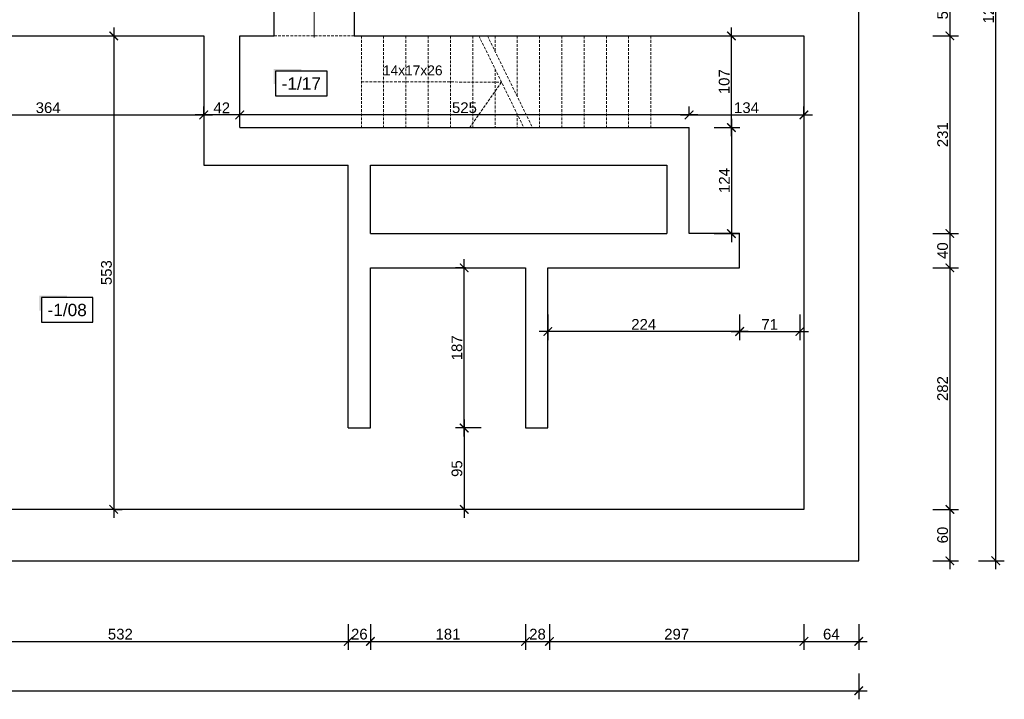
# Model space of a CAD drawing. Header units: millimetres. Extents: x 2709036 to 2756280, y 168165 to 192362.
# Tile 28 of 192: x 2710973 to 2712123, y 185599 to 186392. Entities that reach past the tile are written whole.
import ezdxf
from ezdxf.enums import TextEntityAlignment as Align

# ---------------------------------------------------------------- set-up
doc = ezdxf.new("R2010")
doc.units = ezdxf.units.MM
doc.header["$MEASUREMENT"] = 0
doc.linetypes.add('HIDDEN2', pattern=[4.7625, 3.175, -1.5875])
doc.layers.add('6 - OPISY', color=7, linetype='Continuous')
for name, color, linetype, lineweight in [('__MAZ_OPIS_STOLARKA', 7, 'Continuous', 0), ('__MAZ_SCHODY', 7, 'Continuous', 0), ('__MAZ_WYMIARY', 7, 'Continuous', 9), ('__MAZ_ŚCIANY ISTNIEJĄCE', 7, 'Continuous', 30)]:
    doc.layers.add(name, color=color, linetype=linetype, lineweight=lineweight)
doc.styles.add('Arial', font='arial.ttf')
doc.styles.add('Dimensions', font='arial.ttf')
doc.styles.get("Standard").update_dxf_attribs({"font": 'arial.ttf'})
doc.styles.add('styl1', font='arial.ttf')
doc.dimstyles.new('100', dxfattribs={"dimtxt": 10, "dimasz": 10, "dimexe": 18, "dimexo": 15, "dimgap": 9, "dimtad": 1, "dimdec": 1, "dimrnd": 0.5, "dimdsep": 46, "dimtxsty": 'Dimensions', "dimblk": 'ARCHTICK', "dimcen": 9, "dimdle": 10, "dimadec": 1, "dimazin": 2, "dimtfac": 1, "dimtdec": 4, "dimtofl": 0, "dimtmove": 2, "dimatfit": 3, "dimfxl": 1, "dimtolj": 1, "dimtzin": 0, "dimarcsym": 0})

# ---------------------------------------------------------------- blocks, each defined once
blk = doc.blocks.new('*U9')
at = {"ltscale": 10}
blk.add_hatch(color=256, dxfattribs=at).paths.add_polyline_path([(0, 26), (-25, 26), (-27, 26), (-27, 11.46), (-25, 11.46), (-25, 24), (0, 24)])
blk.add_lwpolyline([(-25, 0), (25, 0), (25, 24), (-25, 24)], close=True, dxfattribs=at)
at = {"layer": '6 - OPISY'}
for tag, p in [('NRPOM', (0, 6)), ('WYSPOM', (3.39, -15.66))]:
    blk.add_attdef(tag, text='', height=12, dxfattribs=at).set_placement(p, align=Align.CENTER)
blk = doc.blocks.new('_ArchTick')
at = {"color": 0, "linetype": 'ByBlock', "const_width": 0.15}
blk.add_lwpolyline([(-0.5, -0.5), (0.5, 0.5)], dxfattribs=at)
blk = doc.blocks.new('*D45')
at = {"layer": '__MAZ_WYMIARY', "color": 0, "lineweight": -2}
for p, q in [((2711804.4, 186256.5), (2711804.4, 186383.5)), ((2711784.4, 186373.5), (2711814.4, 186373.5)), ((2711784.4, 186266.5), (2711814.4, 186266.5))]:
    blk.add_line(p, q, dxfattribs=at)
at = {"layer": 'Defpoints', "color": 0, "lineweight": 30}
for p in [(2711755, 186373.5), (2711804.4, 186373.5), (2711755, 186266.5)]:
    blk.add_point(p, dxfattribs=at)
at = {"layer": '__MAZ_WYMIARY', "color": 0, "lineweight": -2, "xscale": 10, "yscale": 10, "zscale": 10}
for p, rotation in [((2711804.4, 186373.5), 90), ((2711804.4, 186266.5), 270)]:
    blk.add_blockref('_ArchTick', p, dxfattribs=dict(at, rotation=rotation))
at = {"layer": '__MAZ_WYMIARY', "color": 0, "lineweight": 5, "insert": (2711796, 186320), "char_height": 12.5, "attachment_point": 5, "rotation": 90, "style": 'Arial'}
blk.add_mtext('\\A1;107', dxfattribs=at)
blk = doc.blocks.new('*D46')
at = {"layer": '__MAZ_WYMIARY', "color": 0, "lineweight": -2}
for p, q in [((2711814, 186048.3), (2711814, 186018.3)), ((2711884.3, 186048.3), (2711884.3, 186018.3)), ((2711804, 186028.3), (2711894.3, 186028.3))]:
    blk.add_line(p, q, dxfattribs=at)
at = {"layer": 'Defpoints', "color": 0, "lineweight": 30}
for p in [(2711814, 186102.7), (2711884.3, 186098.7), (2711884.3, 186028.3)]:
    blk.add_point(p, dxfattribs=at)
at = {"layer": '__MAZ_WYMIARY', "color": 0, "lineweight": -2, "xscale": 10, "yscale": 10, "zscale": 10, "rotation": 180}
blk.add_blockref('_ArchTick', (2711814, 186028.3), dxfattribs=at)
at = {"layer": '__MAZ_WYMIARY', "color": 0, "lineweight": -2, "xscale": 10, "yscale": 10, "zscale": 10}
blk.add_blockref('_ArchTick', (2711884.3, 186028.3), dxfattribs=at)
at = {"layer": '__MAZ_WYMIARY', "color": 0, "lineweight": 5, "insert": (2711849.1, 186036.6), "char_height": 12.5, "attachment_point": 5, "style": 'Arial'}
blk.add_mtext('\\A1;71', dxfattribs=at)
blk = doc.blocks.new('*D47')
at = {"layer": '__MAZ_WYMIARY', "color": 0, "lineweight": -2}
for p, q in [((2711492.4, 185925.6), (2711492.4, 185810.5)), ((2711512.4, 185915.6), (2711482.4, 185915.6)), ((2711512.4, 185820.5), (2711482.4, 185820.5))]:
    blk.add_line(p, q, dxfattribs=at)
at = {"layer": 'Defpoints', "color": 0, "lineweight": 30}
for p in [(2711592, 185915.6), (2711492.4, 185820.5), (2711592, 185820.5)]:
    blk.add_point(p, dxfattribs=at)
at = {"layer": '__MAZ_WYMIARY', "color": 0, "lineweight": -2, "xscale": 10, "yscale": 10, "zscale": 10}
for p, rotation in [((2711492.4, 185915.6), 90), ((2711492.4, 185820.5), 270)]:
    blk.add_blockref('_ArchTick', p, dxfattribs=dict(at, rotation=rotation))
at = {"layer": '__MAZ_WYMIARY', "color": 0, "lineweight": 5, "insert": (2711484, 185868.1), "char_height": 12.5, "attachment_point": 5, "rotation": 90, "style": 'Arial'}
blk.add_mtext('\\A1;95', dxfattribs=at)
blk = doc.blocks.new('*D48')
at = {"layer": '__MAZ_WYMIARY', "color": 0, "lineweight": -2}
for p, q in [((2711492.4, 185905.6), (2711492.4, 186112.7)), ((2711493.8, 186102.7), (2711482.4, 186102.7)), ((2711512.4, 185915.6), (2711482.4, 185915.6))]:
    blk.add_line(p, q, dxfattribs=at)
at = {"layer": 'Defpoints', "color": 0, "lineweight": 30}
for p in [(2711492.4, 186102.7), (2711508.8, 186102.7), (2711566, 185915.6)]:
    blk.add_point(p, dxfattribs=at)
at = {"layer": '__MAZ_WYMIARY', "color": 0, "lineweight": -2, "xscale": 10, "yscale": 10, "zscale": 10}
for p, rotation in [((2711492.4, 186102.7), 90), ((2711492.4, 185915.6), 270)]:
    blk.add_blockref('_ArchTick', p, dxfattribs=dict(at, rotation=rotation))
at = {"layer": '__MAZ_WYMIARY', "color": 0, "lineweight": 5, "insert": (2711484, 186009.2), "char_height": 12.5, "attachment_point": 5, "rotation": 90, "style": 'Arial'}
blk.add_mtext('\\A1;187', dxfattribs=at)
blk = doc.blocks.new('*D49')
at = {"layer": '__MAZ_WYMIARY', "color": 0, "lineweight": -2}
for p, q in [((2711590, 186048.3), (2711590, 186018.3)), ((2711814, 186048.3), (2711814, 186018.3)), ((2711824, 186028.3), (2711580, 186028.3))]:
    blk.add_line(p, q, dxfattribs=at)
at = {"layer": 'Defpoints', "color": 0, "lineweight": 30}
for p in [(2711814, 186102.7), (2711590, 186077), (2711590, 186028.3)]:
    blk.add_point(p, dxfattribs=at)
at = {"layer": '__MAZ_WYMIARY', "color": 0, "lineweight": -2, "xscale": 10, "yscale": 10, "zscale": 10, "rotation": 180}
blk.add_blockref('_ArchTick', (2711590, 186028.3), dxfattribs=at)
at = {"layer": '__MAZ_WYMIARY', "color": 0, "lineweight": -2, "xscale": 10, "yscale": 10, "zscale": 10}
blk.add_blockref('_ArchTick', (2711814, 186028.3), dxfattribs=at)
at = {"layer": '__MAZ_WYMIARY', "color": 0, "lineweight": 5, "insert": (2711702, 186036.6), "char_height": 12.5, "attachment_point": 5, "style": 'Arial'}
blk.add_mtext('\\A1;224', dxfattribs=at)
blk = doc.blocks.new('*D80')
at = {"layer": '__MAZ_WYMIARY', "color": 0, "lineweight": -2}
for p, q in [((2710825, 185686.3), (2710825, 185656.3)), ((2711357, 185686.3), (2711357, 185656.3)), ((2710815, 185666.3), (2711367, 185666.3))]:
    blk.add_line(p, q, dxfattribs=at)
at = {"layer": 'Defpoints', "color": 0, "lineweight": 30}
for p in [(2711357, 185915.6), (2710825, 185820.5), (2711357, 185666.3)]:
    blk.add_point(p, dxfattribs=at)
at = {"layer": '__MAZ_WYMIARY', "color": 0, "lineweight": -2, "xscale": 10, "yscale": 10, "zscale": 10, "rotation": 180}
blk.add_blockref('_ArchTick', (2710825, 185666.3), dxfattribs=at)
at = {"layer": '__MAZ_WYMIARY', "color": 0, "lineweight": -2, "xscale": 10, "yscale": 10, "zscale": 10}
blk.add_blockref('_ArchTick', (2711357, 185666.3), dxfattribs=at)
at = {"layer": '__MAZ_WYMIARY', "color": 0, "lineweight": 5, "insert": (2711091, 185674.7), "char_height": 12.5, "attachment_point": 5, "style": 'Arial'}
blk.add_mtext('\\A1;532', dxfattribs=at)
blk = doc.blocks.new('*D81')
at = {"layer": '__MAZ_WYMIARY', "color": 0, "lineweight": -2}
for p, q in [((2711357, 185686.3), (2711357, 185656.3)), ((2711383, 185686.3), (2711383, 185656.3)), ((2711347, 185666.3), (2711393, 185666.3))]:
    blk.add_line(p, q, dxfattribs=at)
at = {"layer": 'Defpoints', "color": 0, "lineweight": 30}
for p in [(2711357, 185915.6), (2711383, 185915.6), (2711383, 185666.3)]:
    blk.add_point(p, dxfattribs=at)
at = {"layer": '__MAZ_WYMIARY', "color": 0, "lineweight": -2, "xscale": 10, "yscale": 10, "zscale": 10, "rotation": 180}
blk.add_blockref('_ArchTick', (2711357, 185666.3), dxfattribs=at)
at = {"layer": '__MAZ_WYMIARY', "color": 0, "lineweight": -2, "xscale": 10, "yscale": 10, "zscale": 10}
blk.add_blockref('_ArchTick', (2711383, 185666.3), dxfattribs=at)
at = {"layer": '__MAZ_WYMIARY', "color": 0, "lineweight": 5, "insert": (2711370, 185674.7), "char_height": 12.5, "attachment_point": 5, "style": 'Arial'}
blk.add_mtext('\\A1;26', dxfattribs=at)
blk = doc.blocks.new('*D82')
at = {"layer": '__MAZ_WYMIARY', "color": 0, "lineweight": -2}
for p, q in [((2711383, 185686.3), (2711383, 185656.3)), ((2711564, 185686.3), (2711564, 185656.3)), ((2711373, 185666.3), (2711574, 185666.3))]:
    blk.add_line(p, q, dxfattribs=at)
at = {"layer": 'Defpoints', "color": 0, "lineweight": 30}
for p in [(2711383, 185915.6), (2711564, 185915.6), (2711564, 185666.3)]:
    blk.add_point(p, dxfattribs=at)
at = {"layer": '__MAZ_WYMIARY', "color": 0, "lineweight": -2, "xscale": 10, "yscale": 10, "zscale": 10, "rotation": 180}
blk.add_blockref('_ArchTick', (2711383, 185666.3), dxfattribs=at)
at = {"layer": '__MAZ_WYMIARY', "color": 0, "lineweight": -2, "xscale": 10, "yscale": 10, "zscale": 10}
blk.add_blockref('_ArchTick', (2711564, 185666.3), dxfattribs=at)
at = {"layer": '__MAZ_WYMIARY', "color": 0, "lineweight": 5, "insert": (2711473.5, 185674.7), "char_height": 12.5, "attachment_point": 5, "style": 'Arial'}
blk.add_mtext('\\A1;181', dxfattribs=at)
blk = doc.blocks.new('*D83')
at = {"layer": '__MAZ_WYMIARY', "color": 0, "lineweight": -2}
for p, q in [((2711564, 185686.3), (2711564, 185656.3)), ((2711592, 185686.3), (2711592, 185656.3)), ((2711554, 185666.3), (2711602, 185666.3))]:
    blk.add_line(p, q, dxfattribs=at)
at = {"layer": 'Defpoints', "color": 0, "lineweight": 30}
for p in [(2711564, 185915.6), (2711592, 185915.6), (2711592, 185666.3)]:
    blk.add_point(p, dxfattribs=at)
at = {"layer": '__MAZ_WYMIARY', "color": 0, "lineweight": -2, "xscale": 10, "yscale": 10, "zscale": 10, "rotation": 180}
blk.add_blockref('_ArchTick', (2711564, 185666.3), dxfattribs=at)
at = {"layer": '__MAZ_WYMIARY', "color": 0, "lineweight": -2, "xscale": 10, "yscale": 10, "zscale": 10}
blk.add_blockref('_ArchTick', (2711592, 185666.3), dxfattribs=at)
at = {"layer": '__MAZ_WYMIARY', "color": 0, "lineweight": 5, "insert": (2711578, 185674.7), "char_height": 12.5, "attachment_point": 5, "style": 'Arial'}
blk.add_mtext('\\A1;28', dxfattribs=at)
blk = doc.blocks.new('*D84')
at = {"layer": '__MAZ_WYMIARY', "color": 0, "lineweight": -2}
for p, q in [((2711592, 185686.3), (2711592, 185656.3)), ((2711889, 185686.3), (2711889, 185656.3)), ((2711582, 185666.3), (2711899, 185666.3))]:
    blk.add_line(p, q, dxfattribs=at)
at = {"layer": 'Defpoints', "color": 0, "lineweight": 30}
for p in [(2711592, 185915.6), (2711889, 185820.5), (2711889, 185666.3)]:
    blk.add_point(p, dxfattribs=at)
at = {"layer": '__MAZ_WYMIARY', "color": 0, "lineweight": -2, "xscale": 10, "yscale": 10, "zscale": 10, "rotation": 180}
blk.add_blockref('_ArchTick', (2711592, 185666.3), dxfattribs=at)
at = {"layer": '__MAZ_WYMIARY', "color": 0, "lineweight": -2, "xscale": 10, "yscale": 10, "zscale": 10}
blk.add_blockref('_ArchTick', (2711889, 185666.3), dxfattribs=at)
at = {"layer": '__MAZ_WYMIARY', "color": 0, "lineweight": 5, "insert": (2711740.5, 185674.7), "char_height": 12.5, "attachment_point": 5, "style": 'Arial'}
blk.add_mtext('\\A1;297', dxfattribs=at)
blk = doc.blocks.new('*D85')
at = {"layer": '__MAZ_WYMIARY', "color": 0, "lineweight": -2}
for p, q in [((2711889, 185686.3), (2711889, 185656.3)), ((2711953, 185686.3), (2711953, 185656.3)), ((2711879, 185666.3), (2711963, 185666.3))]:
    blk.add_line(p, q, dxfattribs=at)
at = {"layer": 'Defpoints', "color": 0, "lineweight": 30}
for p in [(2711889, 185820.5), (2711953, 185760.5), (2711953, 185666.3)]:
    blk.add_point(p, dxfattribs=at)
at = {"layer": '__MAZ_WYMIARY', "color": 0, "lineweight": -2, "xscale": 10, "yscale": 10, "zscale": 10, "rotation": 180}
blk.add_blockref('_ArchTick', (2711889, 185666.3), dxfattribs=at)
at = {"layer": '__MAZ_WYMIARY', "color": 0, "lineweight": -2, "xscale": 10, "yscale": 10, "zscale": 10}
blk.add_blockref('_ArchTick', (2711953, 185666.3), dxfattribs=at)
at = {"layer": '__MAZ_WYMIARY', "color": 0, "lineweight": 5, "insert": (2711921, 185674.7), "char_height": 12.5, "attachment_point": 5, "style": 'Arial'}
blk.add_mtext('\\A1;64', dxfattribs=at)
blk = doc.blocks.new('*D95')
at = {"layer": '__MAZ_WYMIARY', "color": 0, "lineweight": -2}
for p, q in [((2712059.4, 186441.5), (2712059.4, 186363.5)), ((2712039.4, 186431.5), (2712069.4, 186431.5)), ((2712039.4, 186373.5), (2712069.4, 186373.5))]:
    blk.add_line(p, q, dxfattribs=at)
at = {"layer": 'Defpoints', "color": 0, "lineweight": 30}
for p in [(2711863, 186431.5), (2711889, 186373.5), (2712059.4, 186373.5)]:
    blk.add_point(p, dxfattribs=at)
at = {"layer": '__MAZ_WYMIARY', "color": 0, "lineweight": -2, "xscale": 10, "yscale": 10, "zscale": 10}
for p, rotation in [((2712059.4, 186431.5), 90), ((2712059.4, 186373.5), 270)]:
    blk.add_blockref('_ArchTick', p, dxfattribs=dict(at, rotation=rotation))
at = {"layer": '__MAZ_WYMIARY', "color": 0, "lineweight": 5, "insert": (2712051, 186402.5), "char_height": 12.5, "attachment_point": 5, "rotation": 90, "style": 'Arial'}
blk.add_mtext('\\A1;58', dxfattribs=at)
blk = doc.blocks.new('*D96')
at = {"layer": '__MAZ_WYMIARY', "color": 0, "lineweight": -2}
for p, q in [((2712059.4, 186383.5), (2712059.4, 186132.7)), ((2712039.4, 186373.5), (2712069.4, 186373.5)), ((2712039.4, 186142.7), (2712069.4, 186142.7))]:
    blk.add_line(p, q, dxfattribs=at)
at = {"layer": 'Defpoints', "color": 0, "lineweight": 30}
for p in [(2711889, 186373.5), (2711814, 186142.7), (2712059.4, 186142.7)]:
    blk.add_point(p, dxfattribs=at)
at = {"layer": '__MAZ_WYMIARY', "color": 0, "lineweight": -2, "xscale": 10, "yscale": 10, "zscale": 10}
for p, rotation in [((2712059.4, 186373.5), 90), ((2712059.4, 186142.7), 270)]:
    blk.add_blockref('_ArchTick', p, dxfattribs=dict(at, rotation=rotation))
at = {"layer": '__MAZ_WYMIARY', "color": 0, "lineweight": 5, "insert": (2712051, 186258.1), "char_height": 12.5, "attachment_point": 5, "rotation": 90, "style": 'Arial'}
blk.add_mtext('\\A1;231', dxfattribs=at)
blk = doc.blocks.new('*D97')
at = {"layer": '__MAZ_WYMIARY', "color": 0, "lineweight": -2}
for p, q in [((2712059.4, 186152.7), (2712059.4, 186092.7)), ((2712039.4, 186142.7), (2712069.4, 186142.7)), ((2712039.4, 186102.7), (2712069.4, 186102.7))]:
    blk.add_line(p, q, dxfattribs=at)
at = {"layer": 'Defpoints', "color": 0, "lineweight": 30}
for p in [(2711814, 186142.7), (2711814, 186102.7), (2712059.4, 186102.7)]:
    blk.add_point(p, dxfattribs=at)
at = {"layer": '__MAZ_WYMIARY', "color": 0, "lineweight": -2, "xscale": 10, "yscale": 10, "zscale": 10}
for p, rotation in [((2712059.4, 186142.7), 90), ((2712059.4, 186102.7), 270)]:
    blk.add_blockref('_ArchTick', p, dxfattribs=dict(at, rotation=rotation))
at = {"layer": '__MAZ_WYMIARY', "color": 0, "lineweight": 5, "insert": (2712051, 186122.7), "char_height": 12.5, "attachment_point": 5, "rotation": 90, "style": 'Arial'}
blk.add_mtext('\\A1;40', dxfattribs=at)
blk = doc.blocks.new('*D98')
at = {"layer": '__MAZ_WYMIARY', "color": 0, "lineweight": -2}
for p, q in [((2712059.4, 186112.7), (2712059.4, 185810.5)), ((2712039.4, 186102.7), (2712069.4, 186102.7)), ((2712039.4, 185820.5), (2712069.4, 185820.5))]:
    blk.add_line(p, q, dxfattribs=at)
at = {"layer": 'Defpoints', "color": 0, "lineweight": 30}
for p in [(2711814, 186102.7), (2711889, 185820.5), (2712059.4, 185820.5)]:
    blk.add_point(p, dxfattribs=at)
at = {"layer": '__MAZ_WYMIARY', "color": 0, "lineweight": -2, "xscale": 10, "yscale": 10, "zscale": 10}
for p, rotation in [((2712059.4, 186102.7), 90), ((2712059.4, 185820.5), 270)]:
    blk.add_blockref('_ArchTick', p, dxfattribs=dict(at, rotation=rotation))
at = {"layer": '__MAZ_WYMIARY', "color": 0, "lineweight": 5, "insert": (2712051, 185961.6), "char_height": 12.5, "attachment_point": 5, "rotation": 90, "style": 'Arial'}
blk.add_mtext('\\A1;282', dxfattribs=at)
blk = doc.blocks.new('*D99')
at = {"layer": '__MAZ_WYMIARY', "color": 0, "lineweight": -2}
for p, q in [((2712059.4, 185830.5), (2712059.4, 185750.5)), ((2712039.4, 185820.5), (2712069.4, 185820.5)), ((2712039.4, 185760.5), (2712069.4, 185760.5))]:
    blk.add_line(p, q, dxfattribs=at)
at = {"layer": 'Defpoints', "color": 0, "lineweight": 30}
for p in [(2711889, 185820.5), (2711953, 185760.5), (2712059.4, 185760.5)]:
    blk.add_point(p, dxfattribs=at)
at = {"layer": '__MAZ_WYMIARY', "color": 0, "lineweight": -2, "xscale": 10, "yscale": 10, "zscale": 10}
for p, rotation in [((2712059.4, 185820.5), 90), ((2712059.4, 185760.5), 270)]:
    blk.add_blockref('_ArchTick', p, dxfattribs=dict(at, rotation=rotation))
at = {"layer": '__MAZ_WYMIARY', "color": 0, "lineweight": 5, "insert": (2712051, 185790.5), "char_height": 12.5, "attachment_point": 5, "rotation": 90, "style": 'Arial'}
blk.add_mtext('\\A1;60', dxfattribs=at)
blk = doc.blocks.new('*D101')
at = {"layer": '__MAZ_WYMIARY', "color": 0, "lineweight": -2}
for p, q in [((2711083.2, 186383.5), (2711083.2, 185810.5)), ((2711078.2, 186373.5), (2711093.2, 186373.5)), ((2711083.2, 185820.5), (2711093.2, 185820.5))]:
    blk.add_line(p, q, dxfattribs=at)
at = {"layer": 'Defpoints', "color": 0, "lineweight": 30}
for p in [(2711063.2, 186373.5), (2711072, 185820.5), (2711083.2, 185820.5)]:
    blk.add_point(p, dxfattribs=at)
at = {"layer": '__MAZ_WYMIARY', "color": 0, "lineweight": -2, "xscale": 10, "yscale": 10, "zscale": 10}
for p, rotation in [((2711083.2, 186373.5), 90), ((2711083.2, 185820.5), 270)]:
    blk.add_blockref('_ArchTick', p, dxfattribs=dict(at, rotation=rotation))
at = {"layer": '__MAZ_WYMIARY', "color": 0, "lineweight": 5, "insert": (2711074.8, 186097), "char_height": 12.5, "attachment_point": 5, "rotation": 90, "style": 'Arial'}
blk.add_mtext('\\A1;553', dxfattribs=at)
blk = doc.blocks.new('*D109')
at = {"layer": '__MAZ_WYMIARY', "color": 0, "lineweight": -2}
for p, q in [((2712113, 185750.5), (2712113, 187064.5)), ((2712093, 187054.5), (2712123, 187054.5)), ((2712093, 185760.5), (2712123, 185760.5))]:
    blk.add_line(p, q, dxfattribs=at)
at = {"layer": 'Defpoints', "color": 0, "lineweight": 30}
for p in [(2711953, 187054.5), (2712113, 187054.5), (2711953, 185760.5)]:
    blk.add_point(p, dxfattribs=at)
at = {"layer": '__MAZ_WYMIARY', "color": 0, "lineweight": -2, "xscale": 10, "yscale": 10, "zscale": 10}
for p, rotation in [((2712113, 187054.5), 90), ((2712113, 185760.5), 270)]:
    blk.add_blockref('_ArchTick', p, dxfattribs=dict(at, rotation=rotation))
at = {"layer": '__MAZ_WYMIARY', "color": 0, "lineweight": 5, "insert": (2712104.6, 186407.5), "char_height": 12.5, "attachment_point": 5, "rotation": 90, "style": 'Arial'}
blk.add_mtext('\\A1;1294', dxfattribs=at)
blk = doc.blocks.new('*D110')
at = {"layer": '__MAZ_WYMIARY', "color": 0, "lineweight": -2}
for p, q in [((2709154, 185628.7), (2709154, 185598.7)), ((2711953, 185628.7), (2711953, 185598.7)), ((2709144, 185608.7), (2711963, 185608.7))]:
    blk.add_line(p, q, dxfattribs=at)
at = {"layer": 'Defpoints', "color": 0, "lineweight": 30}
for p in [(2709154, 185760.5), (2711953, 185760.5), (2711953, 185608.7)]:
    blk.add_point(p, dxfattribs=at)
at = {"layer": '__MAZ_WYMIARY', "color": 0, "lineweight": -2, "xscale": 10, "yscale": 10, "zscale": 10, "rotation": 180}
blk.add_blockref('_ArchTick', (2709154, 185608.7), dxfattribs=at)
at = {"layer": '__MAZ_WYMIARY', "color": 0, "lineweight": -2, "xscale": 10, "yscale": 10, "zscale": 10}
blk.add_blockref('_ArchTick', (2711953, 185608.7), dxfattribs=at)
at = {"layer": '__MAZ_WYMIARY', "color": 0, "lineweight": 5, "insert": (2710553.5, 185617.1), "char_height": 12.5, "attachment_point": 5, "style": 'Arial'}
blk.add_mtext('\\A1;2799', dxfattribs=at)
blk = doc.blocks.new('*D111')
at = {"layer": '__MAZ_WYMIARY', "color": 0, "lineweight": -2}
for p, q in [((2711755, 186281.2), (2711755, 186291.2)), ((2711889, 186281.2), (2711889, 186291.2)), ((2711745, 186281.2), (2711899, 186281.2))]:
    blk.add_line(p, q, dxfattribs=at)
at = {"layer": 'Defpoints', "color": 0, "lineweight": 30}
for p in [(2711889, 186281.2), (2711755, 186266.5), (2711889, 186266.5)]:
    blk.add_point(p, dxfattribs=at)
at = {"layer": '__MAZ_WYMIARY', "color": 0, "lineweight": -2, "xscale": 10, "yscale": 10, "zscale": 10, "rotation": 180}
blk.add_blockref('_ArchTick', (2711755, 186281.2), dxfattribs=at)
at = {"layer": '__MAZ_WYMIARY', "color": 0, "lineweight": -2, "xscale": 10, "yscale": 10, "zscale": 10}
blk.add_blockref('_ArchTick', (2711889, 186281.2), dxfattribs=at)
at = {"layer": '__MAZ_WYMIARY', "color": 0, "lineweight": 5, "insert": (2711822, 186289.6), "char_height": 12.5, "attachment_point": 5, "style": 'Arial'}
blk.add_mtext('\\A1;134', dxfattribs=at)
blk = doc.blocks.new('*D112')
at = {"layer": '__MAZ_WYMIARY', "color": 0, "lineweight": -2}
for p, q in [((2711230.4, 186281.2), (2711230.4, 186291.2)), ((2711755, 186281.2), (2711755, 186291.2)), ((2711765, 186281.2), (2711220.4, 186281.2))]:
    blk.add_line(p, q, dxfattribs=at)
at = {"layer": 'Defpoints', "color": 0, "lineweight": 30}
for p in [(2711230.4, 186281.2), (2711230.4, 186266.5), (2711755, 186266.5)]:
    blk.add_point(p, dxfattribs=at)
at = {"layer": '__MAZ_WYMIARY', "color": 0, "lineweight": -2, "xscale": 10, "yscale": 10, "zscale": 10, "rotation": 180}
blk.add_blockref('_ArchTick', (2711230.4, 186281.2), dxfattribs=at)
at = {"layer": '__MAZ_WYMIARY', "color": 0, "lineweight": -2, "xscale": 10, "yscale": 10, "zscale": 10}
blk.add_blockref('_ArchTick', (2711755, 186281.2), dxfattribs=at)
at = {"layer": '__MAZ_WYMIARY', "color": 0, "lineweight": 5, "insert": (2711492.7, 186289.6), "char_height": 12.5, "attachment_point": 5, "style": 'Arial'}
blk.add_mtext('\\A1;525', dxfattribs=at)
blk = doc.blocks.new('*D113')
at = {"layer": '__MAZ_WYMIARY', "color": 0, "lineweight": -2}
for p, q in [((2711188.4, 186281.2), (2711188.4, 186291.2)), ((2711230.4, 186281.2), (2711230.4, 186291.2)), ((2711240.4, 186281.2), (2711178.4, 186281.2))]:
    blk.add_line(p, q, dxfattribs=at)
at = {"layer": 'Defpoints', "color": 0, "lineweight": 30}
for p in [(2711188.4, 186281.2), (2711188.4, 186266.5), (2711230.4, 186266.5)]:
    blk.add_point(p, dxfattribs=at)
at = {"layer": '__MAZ_WYMIARY', "color": 0, "lineweight": -2, "xscale": 10, "yscale": 10, "zscale": 10, "rotation": 180}
blk.add_blockref('_ArchTick', (2711188.4, 186281.2), dxfattribs=at)
at = {"layer": '__MAZ_WYMIARY', "color": 0, "lineweight": -2, "xscale": 10, "yscale": 10, "zscale": 10}
blk.add_blockref('_ArchTick', (2711230.4, 186281.2), dxfattribs=at)
at = {"layer": '__MAZ_WYMIARY', "color": 0, "lineweight": 5, "insert": (2711209.4, 186289.5), "char_height": 12.5, "attachment_point": 5, "style": 'Arial'}
blk.add_mtext('\\A1;42', dxfattribs=at)
blk = doc.blocks.new('*D114')
at = {"layer": '__MAZ_WYMIARY', "color": 0, "lineweight": -2}
for p, q in [((2711784.4, 186266.5), (2711814.4, 186266.5)), ((2711804.4, 186276.5), (2711804.4, 186132.7)), ((2711784.4, 186142.7), (2711814.4, 186142.7))]:
    blk.add_line(p, q, dxfattribs=at)
at = {"layer": 'Defpoints', "color": 0, "lineweight": 30}
for p in [(2711755, 186266.5), (2711755, 186142.7), (2711804.4, 186142.7)]:
    blk.add_point(p, dxfattribs=at)
at = {"layer": '__MAZ_WYMIARY', "color": 0, "lineweight": -2, "xscale": 10, "yscale": 10, "zscale": 10}
for p, rotation in [((2711804.4, 186266.5), 90), ((2711804.4, 186142.7), 270)]:
    blk.add_blockref('_ArchTick', p, dxfattribs=dict(at, rotation=rotation))
at = {"layer": '__MAZ_WYMIARY', "color": 0, "lineweight": 5, "insert": (2711796.1, 186204.6), "char_height": 12.5, "attachment_point": 5, "rotation": 90, "style": 'Arial'}
blk.add_mtext('\\A1;124', dxfattribs=at)
blk = doc.blocks.new('*D115')
at = {"layer": '__MAZ_WYMIARY', "color": 0, "lineweight": -2}
for p, q in [((2710825, 186301.2), (2710825, 186271.2)), ((2711188.4, 186301.2), (2711188.4, 186271.2)), ((2710815, 186281.2), (2711198.4, 186281.2))]:
    blk.add_line(p, q, dxfattribs=at)
at = {"layer": 'Defpoints', "color": 0, "lineweight": 30}
for p in [(2710825, 186373.5), (2711188.4, 186373.5), (2711188.4, 186281.2)]:
    blk.add_point(p, dxfattribs=at)
at = {"layer": '__MAZ_WYMIARY', "color": 0, "lineweight": -2, "xscale": 10, "yscale": 10, "zscale": 10, "rotation": 180}
blk.add_blockref('_ArchTick', (2710825, 186281.2), dxfattribs=at)
at = {"layer": '__MAZ_WYMIARY', "color": 0, "lineweight": -2, "xscale": 10, "yscale": 10, "zscale": 10}
blk.add_blockref('_ArchTick', (2711188.4, 186281.2), dxfattribs=at)
at = {"layer": '__MAZ_WYMIARY', "color": 0, "lineweight": 5, "insert": (2711006.7, 186289.6), "char_height": 12.5, "attachment_point": 5, "style": 'Arial'}
blk.add_mtext('\\A1;364', dxfattribs=at)

msp = doc.modelspace()

# ---------------------------------------------------------------- linework, layer by layer
at = {"layer": '__MAZ_OPIS_STOLARKA', "color": 252}
msp.add_lwpolyline([(2711317.2, 186371.7), (2711317.2, 186460.4)], dxfattribs=at)
at = {"layer": '__MAZ_SCHODY', "color": 252, "linetype": 'HIDDEN2', "lineweight": 5}
for p, q in [((2711372.4, 186373.5), (2711372.4, 186266.5)), ((2711398.4, 186373.5), (2711398.4, 186266.5)), ((2711424.4, 186373.5), (2711424.4, 186266.5)), ((2711450.4, 186373.5), (2711450.4, 186266.5)), ((2711476.4, 186373.5), (2711476.4, 186266.5)), ((2711502.4, 186373.5), (2711502.4, 186266.5)), ((2711509.5, 186373.5), (2711562, 186266.5)), ((2711519.6, 186373.5), (2711572.1, 186266.5)), ((2711528.4, 186373.5), (2711528.4, 186355.6)), ((2711554.4, 186373.5), (2711554.4, 186302.6)), ((2711580.4, 186373.5), (2711580.4, 186266.5)), ((2711606.4, 186373.5), (2711606.4, 186266.5)), ((2711632.4, 186373.5), (2711632.4, 186266.5)), ((2711658.4, 186373.5), (2711658.4, 186266.5)), ((2711684.4, 186373.5), (2711684.4, 186266.5)), ((2711710.4, 186373.5), (2711710.4, 186266.5)), ((2711528.4, 186334.9), (2711528.4, 186266.5)), ((2711554.4, 186282), (2711554.4, 186266.5))]:
    msp.add_line(p, q, dxfattribs=at)
msp.add_lwpolyline([(2711270.4, 186373.5), (2711364, 186373.5), (2711364, 186431.5), (2711270.4, 186431.5)], close=True, dxfattribs=at)
msp.add_lwpolyline([(2711372.4, 186320), (2711536, 186319.5), (2711498.9, 186266.5)], dxfattribs=at)
at = {"layer": '__MAZ_ŚCIANY ISTNIEJĄCE', "color": 252, "ltscale": 15}
for p, q in [((2711953, 185760.5), (2711953, 187054.5)), ((2711270.4, 186373.5), (2711270.4, 186431.5)), ((2711364, 186431.5), (2711364, 186373.5)), ((2710825, 186373.5), (2711188.4, 186373.5)), ((2711188.4, 186373.5), (2711188.4, 186222.5)), ((2711230.4, 186266.5), (2711230.4, 186373.5)), ((2711230.4, 186373.5), (2711270.4, 186373.5)), ((2711364, 186373.5), (2711889, 186373.5)), ((2711889, 186373.5), (2711889, 185820.5)), ((2711230.4, 186266.5), (2711755, 186266.5)), ((2711755, 186142.7), (2711755, 186266.5)), ((2711188.4, 186222.5), (2711357, 186222.5)), ((2711357, 185915.6), (2711357, 186222.5)), ((2711383, 186222.5), (2711729, 186222.5)), ((2711383, 186142.7), (2711383, 186222.5)), ((2711729, 186222.5), (2711729, 186142.7)), ((2711383, 186142.7), (2711729, 186142.7)), ((2711814, 186142.7), (2711755, 186142.7)), ((2711814, 186102.7), (2711814, 186142.7)), ((2711383, 186102.7), (2711564, 186102.7)), ((2711383, 185915.6), (2711383, 186102.7)), ((2711564, 186102.7), (2711564, 185915.6)), ((2711590, 186102.7), (2711814, 186102.7)), ((2711590, 185915.6), (2711590, 186102.7)), ((2711357, 185915.6), (2711383, 185915.6)), ((2711564, 185915.6), (2711590, 185915.6)), ((2711889, 185820.5), (2710825, 185820.5)), ((2709154, 185760.5), (2711953, 185760.5))]:
    msp.add_line(p, q, dxfattribs=at)

# ---------------------------------------------------------------- block references
at = {"layer": '6 - OPISY', "color": 252, "xscale": 1.2, "yscale": 1.2, "zscale": 1.2}
for p, values in [((2711302.3, 186303.5), {'NRPOM': '-1/17'}), ((2711028.9, 186039), {'NRPOM': '-1/08'})]:
    msp.add_blockref('*U9', p, dxfattribs=at).add_auto_attribs(values)

# ---------------------------------------------------------------- texts
at = {"layer": '__MAZ_SCHODY', "color": 252, "linetype": 'HIDDEN2', "lineweight": 5, "style": 'styl1'}
msp.add_text('14x17x26', height=11.5, dxfattribs=at).set_placement((2711397.5, 186327.5))

# ---------------------------------------------------------------- dimensions: what is measured, and where the dimension line sits
at = {"layer": '__MAZ_WYMIARY', "color": 252, "lineweight": 5}
for base, p1, p2, picture, middle in [((2712113, 187054.5), (2711953, 185760.5), (2711953, 187054.5), '*D109', (2712104.6, 186407.5)), ((2712059.4, 186373.5), (2711863, 186431.5), (2711889, 186373.5), '*D95', (2712051, 186402.5)), ((2711083.2, 185820.5), (2711063.2, 186373.5), (2711072, 185820.5), '*D101', (2711074.8, 186097)), ((2711804.4, 186373.5), (2711755, 186266.5), (2711755, 186373.5), '*D45', (2711796, 186320)), ((2712059.4, 186142.7), (2711889, 186373.5), (2711814, 186142.7), '*D96', (2712051, 186258.1)), ((2711804.4, 186142.7), (2711755, 186266.5), (2711755, 186142.7), '*D114', (2711796.1, 186204.6)), ((2712059.4, 186102.7), (2711814, 186142.7), (2711814, 186102.7), '*D97', (2712051, 186122.7)), ((2711492.4, 186102.7), (2711566, 185915.6), (2711508.8, 186102.7), '*D48', (2711484, 186009.2)), ((2712059.4, 185820.5), (2711814, 186102.7), (2711889, 185820.5), '*D98', (2712051, 185961.6)), ((2711492.4, 185820.5), (2711592, 185915.6), (2711592, 185820.5), '*D47', (2711484, 185868.1)), ((2712059.4, 185760.5), (2711889, 185820.5), (2711953, 185760.5), '*D99', (2712051, 185790.5))]:
    dim = msp.add_linear_dim(base=base, p1=p1, p2=p2, angle=90, dimstyle='100', override={"dimtxt": 12.5, "dimexe": 10, "dimgap": 2, "dimdec": 0, "dimtxsty": 'Arial', "dimtmove": 1, "dimfxl": 20, "dimfxlon": 1}, dxfattribs=at)
    dim.commit()
    dim.dimension.update_dxf_attribs({"geometry": picture, "text_midpoint": middle})
for base, p1, p2, picture, middle in [((2711188.4, 186281.2), (2710825, 186373.5), (2711188.4, 186373.5), '*D115', (2711006.7, 186289.6)), ((2711188.4, 186281.2), (2711230.4, 186266.5), (2711188.4, 186266.5), '*D113', (2711209.4, 186289.5)), ((2711230.4, 186281.2), (2711755, 186266.5), (2711230.4, 186266.5), '*D112', (2711492.7, 186289.6)), ((2711889, 186281.2), (2711755, 186266.5), (2711889, 186266.5), '*D111', (2711822, 186289.6)), ((2711590, 186028.3), (2711814, 186102.7), (2711590, 186077), '*D49', (2711702, 186036.6)), ((2711884.3, 186028.3), (2711814, 186102.7), (2711884.3, 186098.7), '*D46', (2711849.1, 186036.6)), ((2711357, 185666.3), (2710825, 185820.5), (2711357, 185915.6), '*D80', (2711091, 185674.7)), ((2711383, 185666.3), (2711357, 185915.6), (2711383, 185915.6), '*D81', (2711370, 185674.7)), ((2711564, 185666.3), (2711383, 185915.6), (2711564, 185915.6), '*D82', (2711473.5, 185674.7)), ((2711592, 185666.3), (2711564, 185915.6), (2711592, 185915.6), '*D83', (2711578, 185674.7)), ((2711889, 185666.3), (2711592, 185915.6), (2711889, 185820.5), '*D84', (2711740.5, 185674.7)), ((2711953, 185666.3), (2711889, 185820.5), (2711953, 185760.5), '*D85', (2711921, 185674.7)), ((2711953, 185608.7), (2709154, 185760.5), (2711953, 185760.5), '*D110', (2710553.5, 185617.1))]:
    dim = msp.add_linear_dim(base=base, p1=p1, p2=p2, dimstyle='100', override={"dimtxt": 12.5, "dimexe": 10, "dimgap": 2, "dimdec": 0, "dimtxsty": 'Arial', "dimtmove": 1, "dimfxl": 20, "dimfxlon": 1}, dxfattribs=at)
    dim.commit()
    dim.dimension.update_dxf_attribs({"geometry": picture, "text_midpoint": middle})

doc.saveas('drawing.dxf')
